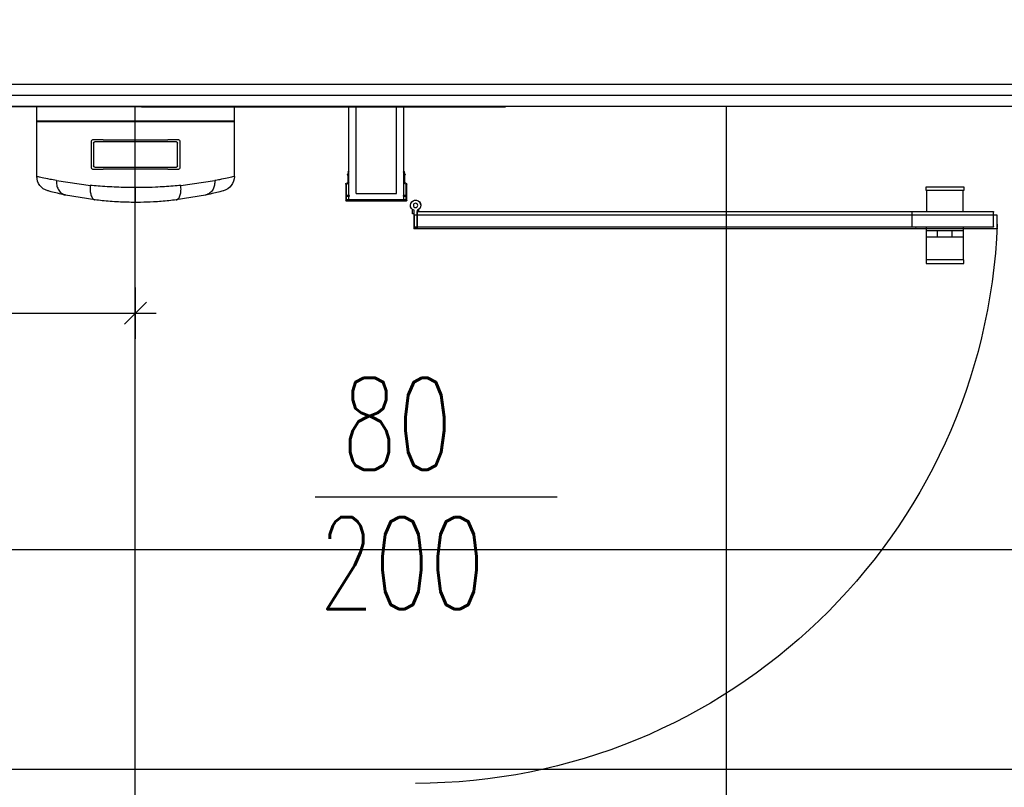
# Model space of a CAD drawing. Header units: centimetres. Extents: x -15121 to 30567, y -60641 to 0.
# Tile 139 of 256: x 6126 to 6260, y -24754 to -24650. Entities that reach past the tile are written whole.
import ezdxf

# ---------------------------------------------------------------- set-up
doc = ezdxf.new("R2010")
doc.units = ezdxf.units.CM
doc.header["$LTSCALE"] = 60
for name, color, linetype in [('AIKA podłoga wc cała', 2, 'Continuous'), ('AIKA podłoga wc pod meble', 8, 'Continuous'), ('AIKA sanitariaty', 7, 'Continuous'), ('AIKA TYNK', 5, 'Continuous'), ('AIKA widoki wymiarowanie', 7, 'Continuous'), ('AIKA widokowe', 7, 'Continuous'), ('AIKA ŚCIANA', 8, 'Continuous')]:
    doc.layers.add(name, color=color, linetype=linetype)
doc.styles.add('RomanS', font='romans.shx')
doc.styles.add('wymiar', font='txt.shx', dxfattribs={"width": 0.6})
doc.dimstyles.new('Dwudziestka', dxfattribs={"dimtxt": 7, "dimasz": 0.7, "dimexe": 5, "dimexo": 0, "dimgap": 2.5, "dimtad": 1, "dimtoh": 1, "dimdec": 3, "dimrnd": 0.5, "dimdsep": 46, "dimtxsty": 'wymiar', "dimblk": 'znacznik', "dimcen": 0, "dimdle": 5, "dimse1": 1, "dimse2": 1, "dimclrd": 256, "dimclre": 256, "dimclrt": 256, "dimadec": 0, "dimazin": 0, "dimtfac": 0.4, "dimtdec": 3, "dimtix": 1, "dimtofl": 0, "dimtmove": 2, "dimatfit": 3, "dimldrblk": 'znacznik', "dimfxl": 1, "dimtolj": 1, "dimarcsym": 0})

# ---------------------------------------------------------------- blocks, each defined once
blk = doc.blocks.new('sl parawan')
at = {"color": 2}
for p, q in [((-23.52, 212.67), (-72.94, 212.67)), ((-58.1, 212.67), (-23.52, 212.67))]:
    blk.add_line(p, q, dxfattribs=at)
at = {"layer": 'AIKA widokowe'}
for p, q in [((-59.15, 200.02), (-59.15, 212.67)), ((-58.15, 200.89), (-58.15, 212.67)), ((-52.65, 200.89), (-52.65, 212.67)), ((-51.65, 200.02), (-51.65, 212.67)), ((-59.31, 203.48), (-59.23, 203.84)), ((-59.28, 203.38), (-59.3, 203.44)), ((-59.27, 202.45), (-59.27, 203.35)), ((-59.27, 202.45), (-59.27, 203.35)), ((-59.1, 203.82), (-59.18, 203.47)), ((-59.18, 203.47), (-59.16, 203.43)), ((-59.14, 203.35), (-59.14, 202.45)), ((-59.14, 203.35), (-59.14, 202.45)), ((-51.61, 203.47), (-51.69, 203.82)), ((-51.65, 202.45), (-51.65, 203.35)), ((-51.63, 203.43), (-51.61, 203.47)), ((-51.56, 203.84), (-51.48, 203.48)), ((-51.52, 203.35), (-51.52, 202.45)), ((-51.49, 203.44), (-51.51, 203.38)), ((-129.98, 201.8), (-135.08, 201.8)), ((-135.08, 201.8), (-135.08, 201.3)), ((-129.98, 201.3), (-129.98, 201.8)), ((-59.55, 199.96), (-59.55, 202.17)), ((-59.55, 199.96), (-59.55, 202.17)), ((-59.42, 202.17), (-59.42, 200.61)), ((-59.42, 202.17), (-59.42, 200.61)), ((-51.37, 200.61), (-51.37, 202.17)), ((-51.24, 202.17), (-51.24, 199.96)), ((-135.08, 201.3), (-129.98, 201.3)), ((-135.03, 198.45), (-135.03, 201.3)), ((-130.03, 201.3), (-130.03, 198.45)), ((-59.42, 200.61), (-59.05, 200.61)), ((-59.42, 200.61), (-59.05, 200.61)), ((-59.05, 200.54), (-59.42, 200.54)), ((-59.42, 200.54), (-59.42, 200.02)), ((-59.05, 200.54), (-59.42, 200.54)), ((-59.42, 200.54), (-59.42, 200.02)), ((-59.05, 200.61), (-59.05, 200.54)), ((-59.05, 200.61), (-59.05, 200.54)), ((-52.65, 200.89), (-58.15, 200.89)), ((-51.74, 200.54), (-51.74, 200.61)), ((-51.74, 200.61), (-51.37, 200.61)), ((-51.37, 200.54), (-51.74, 200.54)), ((-51.37, 200.02), (-51.37, 200.54)), ((-57.51, 199.89), (-59.48, 199.89)), ((-51.3, 199.89), (-59.48, 199.89)), ((-59.42, 200.02), (-57.58, 200.02)), ((-59.42, 200.02), (-51.37, 200.02)), ((-139.62, 197.97), (-60.52, 197.97)), ((-139.62, 196.17), (-139.62, 197.97)), ((-139.62, 197.97), (-60.52, 197.97)), ((-139.12, 196.41), (-139.12, 198.39)), ((-60.99, 198.45), (-139.06, 198.45)), ((-128.09, 196.41), (-128.09, 198.39)), ((-61.12, 198.72), (-61.12, 198.45)), ((-61.12, 198.45), (-60.92, 198.45)), ((-60.92, 198.62), (-60.92, 196.24)), ((-60.92, 198.45), (-60.92, 196.34)), ((-60.92, 196.41), (-60.92, 198.39)), ((-60.52, 196.34), (-60.52, 198.62)), ((-60.52, 196.24), (-60.52, 198.12)), ((-60.52, 198.12), (-60.32, 198.12)), ((-60.52, 197.97), (-60.52, 196.17)), ((-60.32, 198.12), (-60.32, 198.72)), ((-60.52, 196.17), (-139.62, 196.17)), ((-60.52, 196.17), (-139.62, 196.17)), ((-139.06, 196.34), (-60.99, 196.34)), ((-135.03, 196.34), (-135.03, 191.9)), ((-130.03, 195.9), (-135.03, 195.9)), ((-133.53, 195), (-133.53, 195.9)), ((-131.53, 195), (-131.53, 195.9)), ((-130.03, 191.9), (-130.03, 196.34)), ((-60.92, 196.34), (-60.52, 196.34)), ((-60.92, 196.24), (-60.52, 196.24)), ((-130.03, 195), (-135.03, 195)), ((-135.08, 191.4), (-135.08, 191.9)), ((-135.08, 191.9), (-129.98, 191.9)), ((-129.98, 191.4), (-135.08, 191.4)), ((-129.98, 191.9), (-129.98, 191.4))]:
    blk.add_line(p, q, dxfattribs=at)
blk.add_circle((-60.72, 199.29), 0.3, dxfattribs=at)
for centre, radius, start, end in [((-59.25, 203.46), 0.055, 167.6511, 205.0576), ((-59.33, 203.35), 0.055, 0, 25.0576), ((-59.16, 203.83), 0.0649, 347.6776, 167.6511), ((-59.33, 203.35), 0.185, 0, 25.0576), ((-51.63, 203.83), 0.0649, 12.3489, 192.3224), ((-51.46, 203.35), 0.185, 154.9424, 180), ((-51.46, 203.35), 0.055, 154.9424, 180), ((-51.53, 203.46), 0.055, 334.9424, 12.3489), ((-59.41, 202.17), 0.14, 90, 180), ((-59.41, 202.17), 0.14, 90, 180), ((-59.41, 202.17), 0.01, 90, 180), ((-59.41, 202.17), 0.01, 90, 180), ((-59.41, 202.45), 0.14, 270, 0), ((-59.41, 202.45), 0.27, 270, 360), ((-59.41, 202.45), 0.14, 270, 0), ((-59.41, 202.45), 0.27, 270, 0), ((-51.38, 202.45), 0.27, 180, 270), ((-51.38, 202.45), 0.14, 180, 270), ((-51.38, 202.17), 0.14, 0, 90), ((-51.38, 202.17), 0.01, 0, 90), ((-60.72, 199.29), 0.7, 304.8499, 253.3985), ((-60.72, 199.29), 0.7, 286.6015, 235.1501), ((-59.48, 199.96), 0.065, 180, 270), ((-59.48, 199.96), 0.065, 180, 270), ((-51.3, 199.96), 0.065, 270, 0), ((-139.06, 198.39), 0.065, 90, 180), ((-128.03, 198.39), 0.065, 90, 180), ((-60.99, 198.39), 0.065, 0, 90), ((-60.64, 199.87), 79.05, 182.2555, 269.9371), ((-139.06, 196.41), 0.065, 180, 270), ((-128.03, 196.41), 0.065, 180, 270), ((-60.99, 196.41), 0.065, 270, 0)]:
    blk.add_arc(centre, radius, start, end, dxfattribs=at)
for p in [(-139.62, 196.17), (-128.59, 196.17), (-60.52, 196.17)]:
    blk.add_point(p, dxfattribs=at)
blk = doc.blocks.new('sl dozownik papieru rzut')
at = {"layer": 'AIKA sanitariaty'}
for p, q in [((13.4, 0), (-13.4, 0)), ((-13.4, -1.95), (-13.4, 0)), ((13.4, -1.95), (13.4, 0)), ((13.4, -1.95), (-13.4, -1.95)), ((-13.4, -2.05), (13.4, -2.05)), ((-13.4, -9.49), (-13.4, -2.05)), ((-13.35, -2), (13.35, -2)), ((13.4, -9.49), (13.4, -2.05)), ((-6, -4.65), (-6, -8.35)), ((-5.85, -4.5), (-4.39, -4.5)), ((-5.7, -8.05), (-5.7, -4.95)), ((-5.55, -4.8), (5.58, -4.8)), ((4.39, -4.5), (-4.39, -4.5)), ((4.39, -4.5), (5.85, -4.5)), ((5.7, -4.95), (5.7, -8.05)), ((6, -8.35), (6, -4.65)), ((-4.39, -8.5), (-5.85, -8.5)), ((5.55, -8.2), (-5.55, -8.2)), ((-4.39, -8.5), (4.39, -8.5)), ((5.85, -8.5), (4.39, -8.5)), ((-6.13, -10.69), (-10.73, -10.04)), ((10.73, -10.04), (6.13, -10.69)), ((-9.5, -12.01), (-5.51, -12.67)), ((0, -13), (0, -11)), ((5.51, -12.67), (9.5, -12.01))]:
    blk.add_line(p, q, dxfattribs=at)
for centre, radius, start, end in [((-13.35, -1.95), 0.05, 180, 270), ((-13.35, -2.05), 0.05, 90, 180), ((13.35, -1.95), 0.05, 270, 0), ((13.35, -2.05), 0.05, 0, 90), ((-5.85, -4.65), 0.15, 90, 180), ((-5.55, -4.95), 0.15, 90, 180), ((5.55, -4.95), 0.15, 0, 90), ((5.85, -4.65), 0.15, 0, 90), ((-5.85, -8.35), 0.15, 180, 270), ((-5.55, -8.05), 0.15, 180, 270), ((5.55, -8.05), 0.15, 270, 0), ((5.85, -8.35), 0.15, 270, 0), ((-11.4, -9.49), 2, 180, 254.9453), ((11.4, -9.49), 2, 285.0547, 0)]:
    blk.add_arc(centre, radius, start, end, dxfattribs=at)
for points, knots in [([(-13.4, -9.49), (-13.4, -9.49), (-13.32, -9.51), (-12.98, -9.59), (-12.73, -9.64), (-12.12, -9.77), (-11.78, -9.84), (-11.18, -9.96), (-10.96, -10), (-10.73, -10.04)], [719.365815, 719.365815, 719.365815, 719.365815, 741.542046, 741.542046, 763.718271, 763.718271, 782.93566, 782.93566, 792.832229, 792.832229, 792.832229, 792.832229]), ([(-10.73, -10.04), (-10.73, -10.04), (-10.73, -10.04), (-10.73, -10.05), (-10.73, -10.05), (-10.73, -10.07), (-10.73, -10.07), (-10.73, -10.09), (-10.73, -10.11), (-10.74, -10.14), (-10.74, -10.17), (-10.74, -10.25), (-10.73, -10.3), (-10.73, -10.45), (-10.71, -10.55), (-10.66, -10.85), (-10.59, -11.03), (-10.4, -11.41), (-10.26, -11.59), (-9.92, -11.86), (-9.73, -11.96), (-9.53, -12)], [-0.008999, -0.008999, -0.008999, -0.008999, 0, 0, 0.195131, 0.195131, 0.390205, 0.390205, 0.780355, 0.780355, 1.560665, 1.560665, 3.121408, 3.121408, 6.243965, 6.243965, 12.498055, 12.498055, 20.307105, 20.307105, 28.11533, 28.11533, 28.11533, 28.11533]), ([(10.73, -10.04), (10.73, -10.04), (10.73, -10.04), (10.74, -10.25), (10.73, -10.45), (10.66, -10.85), (10.59, -11.03), (10.4, -11.41), (10.26, -11.59), (9.92, -11.86), (9.73, -11.96), (9.53, -12)], [-0.008936, -0.008936, -0.008936, -0.008936, 0, 0, 6.258249, 6.258249, 12.51788, 12.51788, 20.330205, 20.330205, 28.1424, 28.1424, 28.1424, 28.1424]), ([(10.73, -10.04), (11.04, -9.98), (11.33, -9.93), (12.01, -9.8), (12.37, -9.72), (12.8, -9.63), (12.92, -9.6), (13.13, -9.55), (13.21, -9.54), (13.36, -9.5), (13.4, -9.49), (13.4, -9.49)], [645.89816, 645.89816, 645.89816, 645.89816, 659.198751, 659.198751, 681.041661, 681.041661, 692.345192, 692.345192, 703.648717, 703.648717, 719.365815, 719.365815, 719.365815, 719.365815]), ([(-11.92, -11.42), (-11.92, -11.42), (-11.84, -11.45), (-11.55, -11.52), (-11.32, -11.58), (-10.78, -11.72), (-10.47, -11.79), (-9.94, -11.91), (-9.74, -11.96), (-9.53, -12)], [719.365815, 719.365815, 719.365815, 719.365815, 741.542046, 741.542046, 763.718271, 763.718271, 782.93566, 782.93566, 793.101387, 793.101387, 793.101387, 793.101387]), ([(-9.53, -12), (-9.53, -12), (-9.52, -12), (-9.52, -12), (-9.51, -12), (-9.51, -12), (-9.5, -12.01), (-9.5, -12.01), (-9.5, -12.01), (-9.5, -12.01)], [125.169211, 125.169211, 125.169211, 125.169211, 125.262842, 125.262842, 125.558179, 125.558179, 125.889339, 125.889339, 126.290447, 126.290447, 126.290447, 126.290447]), ([(-5.51, -12.67), (-5.63, -12.65), (-5.73, -12.58), (-5.92, -12.35), (-6, -12.19), (-6.11, -11.81), (-6.14, -11.61), (-6.17, -11.16), (-6.16, -10.93), (-6.13, -10.69), (-6.13, -10.69), (-6.13, -10.69)], [0, 0, 0, 0, 7.811334, 7.811334, 15.623566, 15.623566, 22.812435, 22.812435, 29.999926, 29.999926, 30.008028, 30.008028, 30.008028, 30.008028]), ([(-6.13, -10.69), (-5.79, -10.72), (-5.45, -10.76), (-4.32, -10.85), (-3.52, -10.9), (-2.07, -10.97), (-1.42, -10.99), (-0.51, -11), (-0.26, -11), (0, -11)], [665.068332, 665.068332, 665.068332, 665.068332, 674.873359, 674.873359, 696.15174, 696.15174, 712.840829, 712.840829, 719.36757, 719.36757, 719.36757, 719.36757]), ([(0, -11), (0.44, -11), (0.87, -11), (1.74, -10.98), (2.17, -10.96), (3.02, -10.93), (3.45, -10.9), (4.28, -10.85), (4.69, -10.82), (5.45, -10.76), (5.79, -10.72), (6.13, -10.69)], [719.36757, 719.36757, 719.36757, 719.36757, 730.491124, 730.491124, 741.614678, 741.614678, 752.738229, 752.738229, 763.861781, 763.861781, 773.666807, 773.666807, 773.666807, 773.666807]), ([(6.13, -10.69), (6.13, -10.69), (6.13, -10.69), (6.13, -10.7), (6.13, -10.7), (6.14, -10.72), (6.14, -10.73), (6.14, -10.75), (6.14, -10.76), (6.14, -10.81), (6.15, -10.84), (6.15, -10.93), (6.16, -10.98), (6.16, -11.16), (6.16, -11.27), (6.14, -11.61), (6.11, -11.81), (6, -12.19), (5.92, -12.35), (5.73, -12.58), (5.63, -12.65), (5.51, -12.67)], [-0.008087, -0.008087, -0.008087, -0.008087, 0, 0, 0.223897, 0.223897, 0.447699, 0.447699, 0.895311, 0.895311, 1.790581, 1.790581, 3.581414, 3.581414, 7.165142, 7.165142, 14.347918, 14.347918, 22.153528, 22.153528, 29.958241, 29.958241, 29.958241, 29.958241]), ([(9.5, -12.01), (9.5, -12.01), (9.5, -12.01), (9.51, -12), (9.51, -12), (9.52, -12), (9.52, -12), (9.53, -12)], [0, 0, 0, 0, 0.4713843, 0.4713843, 0.7522977, 0.7522977, 0.8768388, 0.8768388, 0.8768388, 0.8768388]), ([(9.53, -12), (9.81, -11.94), (10.07, -11.88), (10.69, -11.74), (11, -11.66), (11.38, -11.57), (11.49, -11.54), (11.68, -11.49), (11.75, -11.47), (11.88, -11.44), (11.92, -11.42), (11.92, -11.42)], [645.629, 645.629, 645.629, 645.629, 659.198751, 659.198751, 681.041661, 681.041661, 692.345192, 692.345192, 703.648717, 703.648717, 719.365815, 719.365815, 719.365815, 719.365815]), ([(-5.51, -12.67), (-5.51, -12.67), (-5.51, -12.67), (-5.5, -12.67), (-5.5, -12.67), (-5.5, -12.67)], [25.154736, 25.154736, 25.154736, 25.154736, 25.2068571, 25.2068571, 25.5412471, 25.5412471, 25.5412471, 25.5412471]), ([(-5.5, -12.67), (-5.18, -12.71), (-4.86, -12.74), (-3.85, -12.84), (-3.14, -12.9), (-1.84, -12.97), (-1.26, -12.99), (-0.45, -13), (-0.23, -13), (0, -13)], [664.576978, 664.576978, 664.576978, 664.576978, 674.873359, 674.873359, 696.15174, 696.15174, 712.840829, 712.840829, 719.36757, 719.36757, 719.36757, 719.36757]), ([(0, -13), (0.39, -13), (0.78, -13), (1.55, -12.98), (1.93, -12.96), (2.69, -12.92), (3.07, -12.9), (3.81, -12.84), (4.17, -12.81), (4.86, -12.74), (5.18, -12.71), (5.5, -12.67)], [719.36757, 719.36757, 719.36757, 719.36757, 730.491124, 730.491124, 741.614678, 741.614678, 752.738229, 752.738229, 763.861781, 763.861781, 774.158161, 774.158161, 774.158161, 774.158161]), ([(5.5, -12.67), (5.5, -12.67), (5.5, -12.67), (5.51, -12.67), (5.51, -12.67), (5.51, -12.67)], [0, 0, 0, 0, 0.3582778, 0.3582778, 0.4217256, 0.4217256, 0.4217256, 0.4217256])]:
    blk.add_open_spline(points, degree=3, knots=knots, dxfattribs=at)
blk = doc.blocks.new('znacznik')
at = {"color": 0}
for points in [[(0, -5), (0, 5)], [(-4, 0), (4, 0)]]:
    blk.add_lwpolyline(points, dxfattribs=at)
at = {"color": 1}
blk.add_lwpolyline([(-2.12, -2.12), (2.12, 2.12)], dxfattribs=at)
blk = doc.blocks.new('*D6236')
at = {"layer": 'AIKA widoki wymiarowanie', "lineweight": -2, "transparency": 16777216}
blk.add_line((6368.26, -24625.5), (6178.81, -24625.5), dxfattribs=at)
at = {"layer": 'Defpoints', "color": 0, "transparency": 16777216}
for p in [(6178.11, -24625.5), (6368.96, -24661.48), (6178.11, -24667.04)]:
    blk.add_point(p, dxfattribs=at)
at = {"layer": 'AIKA widoki wymiarowanie', "lineweight": -2, "transparency": 16777216, "xscale": 0.7, "yscale": 0.7, "zscale": 0.7, "rotation": 180}
blk.add_blockref('znacznik', (6178.11, -24625.5), dxfattribs=at)
at = {"layer": 'AIKA widoki wymiarowanie', "lineweight": -2, "transparency": 16777216, "xscale": 0.7, "yscale": 0.7, "zscale": 0.7}
blk.add_blockref('znacznik', (6368.96, -24625.5), dxfattribs=at)
at = {"layer": 'AIKA widoki wymiarowanie', "transparency": 16777216, "insert": (6273.54, -24619.5), "char_height": 7, "attachment_point": 5, "style": 'wymiar'}
blk.add_mtext('\\A1;191', dxfattribs=at)
blk = doc.blocks.new('*D6237')
at = {"layer": 'AIKA widoki wymiarowanie', "lineweight": -2, "transparency": 16777216}
for p, q in [((6176.11, -24625.5), (6175.41, -24625.5)), ((6178.81, -24625.5), (6179.51, -24625.5))]:
    blk.add_line(p, q, dxfattribs=at)
at = {"layer": 'Defpoints', "color": 0, "transparency": 16777216}
for p in [(6176.81, -24625.5), (6176.81, -24667.04), (6178.11, -24667.04)]:
    blk.add_point(p, dxfattribs=at)
at = {"layer": 'AIKA widoki wymiarowanie', "lineweight": -2, "transparency": 16777216, "xscale": 0.7, "yscale": 0.7, "zscale": 0.7}
blk.add_blockref('znacznik', (6176.81, -24625.5), dxfattribs=at)
at = {"layer": 'AIKA widoki wymiarowanie', "lineweight": -2, "transparency": 16777216, "xscale": 0.7, "yscale": 0.7, "zscale": 0.7, "rotation": 180}
blk.add_blockref('znacznik', (6178.11, -24625.5), dxfattribs=at)
at = {"layer": 'AIKA widoki wymiarowanie', "transparency": 16777216, "insert": (6177.46, -24619.5), "char_height": 7, "attachment_point": 5, "style": 'wymiar'}
blk.add_mtext('\\A1;1.5', dxfattribs=at)
blk = doc.blocks.new('*D6238')
at = {"layer": 'AIKA widoki wymiarowanie', "lineweight": -2, "transparency": 16777216}
blk.add_line((6176.11, -24625.5), (6062.16, -24625.5), dxfattribs=at)
at = {"layer": 'Defpoints', "color": 0, "transparency": 16777216}
for p in [(6061.46, -24625.5), (6176.81, -24667.04), (6061.46, -24669.64)]:
    blk.add_point(p, dxfattribs=at)
at = {"layer": 'AIKA widoki wymiarowanie', "lineweight": -2, "transparency": 16777216, "xscale": 0.7, "yscale": 0.7, "zscale": 0.7, "rotation": 180}
blk.add_blockref('znacznik', (6061.46, -24625.5), dxfattribs=at)
at = {"layer": 'AIKA widoki wymiarowanie', "lineweight": -2, "transparency": 16777216, "xscale": 0.7, "yscale": 0.7, "zscale": 0.7}
blk.add_blockref('znacznik', (6176.81, -24625.5), dxfattribs=at)
at = {"layer": 'AIKA widoki wymiarowanie', "transparency": 16777216, "insert": (6119.14, -24619.5), "char_height": 7, "attachment_point": 5, "style": 'wymiar'}
blk.add_mtext('\\A1;115.5', dxfattribs=at)
blk = doc.blocks.new('*D6240')
at = {"layer": 'AIKA widoki wymiarowanie', "lineweight": -2, "transparency": 16777216}
blk.add_line((6062.16, -24689.52), (6141, -24689.52), dxfattribs=at)
at = {"layer": 'Defpoints', "color": 0, "transparency": 16777216}
for p in [(6061.46, -24669.64), (6141.7, -24674.48), (6141.7, -24689.52)]:
    blk.add_point(p, dxfattribs=at)
at = {"layer": 'AIKA widoki wymiarowanie', "lineweight": -2, "transparency": 16777216, "xscale": 0.7, "yscale": 0.7, "zscale": 0.7, "rotation": 180}
blk.add_blockref('znacznik', (6061.46, -24689.52), dxfattribs=at)
at = {"layer": 'AIKA widoki wymiarowanie', "lineweight": -2, "transparency": 16777216, "xscale": 0.7, "yscale": 0.7, "zscale": 0.7}
blk.add_blockref('znacznik', (6141.7, -24689.52), dxfattribs=at)
at = {"layer": 'AIKA widoki wymiarowanie', "transparency": 16777216, "insert": (6101.58, -24683.52), "char_height": 7, "attachment_point": 5, "style": 'wymiar'}
blk.add_mtext('\\A1;80', dxfattribs=at)
blk = doc.blocks.new('*D6248')
at = {"layer": 'AIKA widoki wymiarowanie', "lineweight": -2, "transparency": 16777216}
blk.add_line((6062.16, -24603.74), (6368.26, -24603.74), dxfattribs=at)
at = {"layer": 'Defpoints', "color": 0, "transparency": 16777216}
for p in [(6368.96, -24603.74), (6368.96, -24661.48), (6061.46, -24667.52)]:
    blk.add_point(p, dxfattribs=at)
at = {"layer": 'AIKA widoki wymiarowanie', "lineweight": -2, "transparency": 16777216, "xscale": 0.7, "yscale": 0.7, "zscale": 0.7, "rotation": 180}
blk.add_blockref('znacznik', (6061.46, -24603.74), dxfattribs=at)
at = {"layer": 'AIKA widoki wymiarowanie', "lineweight": -2, "transparency": 16777216, "xscale": 0.7, "yscale": 0.7, "zscale": 0.7}
blk.add_blockref('znacznik', (6368.96, -24603.74), dxfattribs=at)
at = {"layer": 'AIKA widoki wymiarowanie', "transparency": 16777216, "insert": (6215.21, -24597.74), "char_height": 7, "attachment_point": 5, "style": 'wymiar'}
blk.add_mtext('\\A1;307.5', dxfattribs=at)

msp = doc.modelspace()

# ---------------------------------------------------------------- linework, layer by layer
at = {"layer": 'AIKA podłoga wc cała'}
msp.add_lwpolyline([(6061.4623, -24661.4802), (6181.672, -24661.4802)], dxfattribs=at)
at = {"layer": 'AIKA podłoga wc pod meble'}
for p, q in [((6141.6623, -25085.4802), (6141.6623, -24661.4802)), ((6141.6623, -25085.4802), (6141.6623, -24661.4802)), ((6221.8623, -25085.4802), (6221.8623, -24661.4802)), ((6221.8623, -25085.4802), (6221.8623, -24661.4802)), ((6618.9623, -24721.6356), (6114.7386, -24721.6356))]:
    msp.add_line(p, q, dxfattribs=at)
msp.add_lwpolyline([(6471.9623, -24641.4802), (6471.9623, -24661.4802), (6386.9623, -24661.4802), (6386.9623, -24672.9802), (6368.9623, -24672.9802), (6368.9623, -24661.4802), (6061.4623, -24661.4802), (6061.4623, -25085.4802), (6506.4623, -25085.4802), (6506.4623, -24930.4802), (6350.4623, -24930.4802), (6350.4623, -24864.3728), (6368.9623, -24864.3728), (6368.9623, -24762.9802), (6386.9623, -24762.9802), (6386.9623, -24900.4802), (6668.9623, -24900.4802), (6668.9623, -24661.4802), (6572.9623, -24661.4802), (6572.9623, -24641.4802)], close=True, dxfattribs=at)
msp.add_lwpolyline([(6471.9623, -24641.4802), (6471.9623, -24661.4802), (6386.9623, -24661.4802), (6386.9623, -24672.9802), (6368.9623, -24672.9802), (6368.9623, -24661.4802), (6061.4623, -24661.4802), (6061.4623, -25085.4802), (6506.4623, -25085.4802), (6506.4623, -24930.4802), (6350.4623, -24930.4802), (6350.4623, -24864.3728), (6368.9623, -24864.3728), (6368.9623, -24762.9802), (6386.9623, -24762.9802), (6386.9623, -24900.4802), (6668.9623, -24900.4802), (6668.9623, -24661.4802), (6572.9623, -24661.4802), (6572.9623, -24641.4802)], close=True, dxfattribs=at)
at = {"layer": 'AIKA TYNK'}
msp.add_line((6370.4623, -24659.9802), (6059.9623, -24659.9802), dxfattribs=at)
at = {"layer": 'AIKA widokowe'}
for p, q in [((6368.9623, -24661.4802), (6061.4623, -24661.4802)), ((6198.8795, -24714.5142), (6166.0592, -24714.5142)), ((6368.9623, -24751.4802), (6061.4623, -24751.4802))]:
    msp.add_line(p, q, dxfattribs=at)
at = {"layer": 'AIKA ŚCIANA'}
msp.add_line((6371.9623, -24658.4802), (6015.2457, -24658.4802), dxfattribs=at)

# ---------------------------------------------------------------- block references
at = {"layer": 'AIKA sanitariaty', "color": 8, "xscale": -1}
msp.add_blockref('sl dozownik papieru rzut', (6141.7027, -24661.4802), dxfattribs=at)
at = {"layer": 'AIKA widokowe', "color": 8, "xscale": -1}
msp.add_blockref('sl parawan', (6118.9623, -24874.1792), dxfattribs=at)

# ---------------------------------------------------------------- texts
at = {"layer": 'AIKA widokowe', "style": 'RomanS', "width": 0.7}
for s, p in [('80', (6169.6784, -24710.79)), ('200', (6166.5746, -24729.7032))]:
    msp.add_text(s, height=12.5, dxfattribs=at).set_placement(p)

# ---------------------------------------------------------------- dimensions: what is measured, and where the dimension line sits
at = {"layer": 'AIKA widoki wymiarowanie'}
for base, p1, p2, picture, middle in [((6368.9623, -24603.7385), (6061.4623, -24667.517), (6368.9623, -24661.4802), '*D6248', (6215.2123, -24597.7385)), ((6061.4623, -24625.5049), (6176.8123, -24667.0448), (6061.4623, -24669.6443), '*D6238', (6119.1373, -24619.5049)), ((6176.8123, -24625.5049), (6178.1123, -24667.0448), (6176.8123, -24667.0448), '*D6237', (6177.4623, -24619.5049)), ((6178.1123, -24625.5049), (6368.9623, -24661.4802), (6178.1123, -24667.0448), '*D6236', (6273.5373, -24619.5049)), ((6141.7027, -24689.5156), (6061.4623, -24669.6443), (6141.7027, -24674.4802), '*D6240', (6101.5825, -24683.5156))]:
    dim = msp.add_linear_dim(base=base, p1=p1, p2=p2, dimstyle='Dwudziestka', dxfattribs=at)
    dim.commit()
    dim.dimension.update_dxf_attribs({"geometry": picture, "text_midpoint": middle})

doc.saveas('drawing.dxf')
